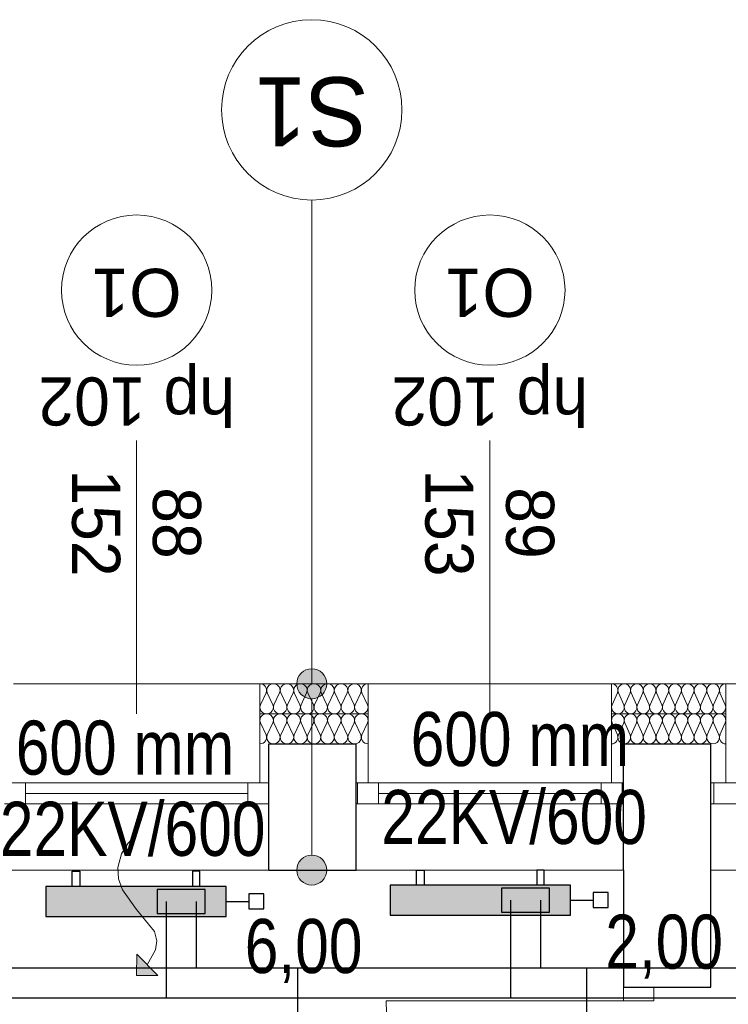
# Model space of a CAD drawing. Extents: x -440864 to -355682, y 13652 to 155872.
# Tile 32 of 179: x -428984 to -426627, y 36226 to 39502. Entities that reach past the tile are written whole.
import ezdxf
from ezdxf.lldxf.tags import DXFTag

# ---------------------------------------------------------------- set-up
doc = ezdxf.new("R2010")
doc.units = 0
doc.header["$MEASUREMENT"] = 0
for name, color, linetype in [('#podkład', 252, 'Continuous'), ('A-Okna', 252, 'Continuous'), ('Arch ocieplenie', 252, 'Continuous'), ('Arch opisy', 252, 'Continuous'), ('Inwent Izolacje', 252, 'Continuous'), ('IS_Armatura_podłączeniowa_grz._dolnozas.', 7, 'SOLID'), ('IS_Armatura_Therm', 7, 'SOLID'), ('IS_Grzejniki_Plan_rzut', 7, 'SOLID'), ('IS_Opisy_działek_Therm', 7, 'SOLID'), ('IS_Powrót', 5, 'DASH'), ('IS_Text_Armatury_Therm', 7, 'Continuous'), ('IS_Text_Odbiornikow_Therm', 7, 'Continuous'), ('IS_Zasilanie', 1, 'SOLID')]:
    doc.layers.add(name, color=color, linetype=linetype)
for name, color, linetype, lineweight in [('A-Okna_Nr_Pióra__9', 252, 'Continuous', 13), ('Arch ocieplenie_Nr_Pióra__9', 252, 'Continuous', 13), ('Arch opisy okien_Nr_Pióra__9', 252, 'Continuous', 13), ('Arch opisy_Nr_Pióra__1', 252, 'Continuous', 25), ('Arch opisy_Nr_Pióra__21', 252, 'Continuous', 9), ('Arch opisy_Nr_Pióra__9', 252, 'Continuous', 13), ('Arch wykończenie_Nr_Pióra__3', 252, 'Continuous', 18), ('Inwent Izolacje_Nr_Pióra__2', 252, 'Continuous', 13), ('INWENT. DRZWI_Nr_Pióra__5', 252, 'Continuous', 13), ('INWENT. OKNA_Nr_Pióra__21', 252, 'Continuous', 9), ('INWENT. OKNA_Nr_Pióra__5', 252, 'Continuous', 13), ('INWENT.ŚCIANY_Nr_Pióra__1', 252, 'Continuous', 25), ('INWENT.ŚCIANY_Nr_Pióra__2', 252, 'Continuous', 13), ('INWENT.ŚCIANY_Nr_Pióra__21', 252, 'Continuous', 9)]:
    doc.layers.add(name, color=color, linetype=linetype, lineweight=lineweight)
doc.styles.add('GENERATED_STYLE_10', font='arial.ttf')
doc.styles.add('GENERATED_STYLE_5', font='txt')
doc.styles.get("Standard").update_dxf_attribs({"font": 'arial.ttf', "width": 0.8, "bigfont": 'BIGFONT.SHX'})
tags = doc.linetypes.add('DASH', pattern=[15, 10, -5]).pattern_tags.tags
tags[6:7] = [DXFTag(74, 4), DXFTag(75, 0), DXFTag(340, '0'), DXFTag(46, 0.0), DXFTag(50, 0.0), DXFTag(44, 0.0), DXFTag(45, 0.0)]
tags[4:5] = [DXFTag(74, 4), DXFTag(75, 0), DXFTag(340, '0'), DXFTag(46, 0.0), DXFTag(50, 0.0), DXFTag(44, 0.0), DXFTag(45, 0.0)]
tags = doc.linetypes.add('SOLID', pattern=[10, 10, 0]).pattern_tags.tags
tags[6:7] = [DXFTag(74, 4), DXFTag(75, 0), DXFTag(340, '0'), DXFTag(46, 0.0), DXFTag(50, 0.0), DXFTag(44, 0.0), DXFTag(45, 0.0)]
tags[4:5] = [DXFTag(74, 4), DXFTag(75, 0), DXFTag(340, '0'), DXFTag(46, 0.0), DXFTag(50, 0.0), DXFTag(44, 0.0), DXFTag(45, 0.0)]

# ---------------------------------------------------------------- blocks, each defined once
blk = doc.blocks.new('Izolacja cieplna 14_22', base_point=(-427824.9, 37292.6))
at = {"layer": 'Arch ocieplenie_Nr_Pióra__9', "linetype": 'Continuous'}
for p, q in [((-428164.3, 37262.8), (-428183.1, 37222.4)), ((-428141.8, 37222.4), (-428160.6, 37262.8)), ((-428119.3, 37262.8), (-428138.1, 37222.4)), ((-428096.8, 37222.4), (-428115.6, 37262.8)), ((-428074.3, 37262.8), (-428093.1, 37222.4)), ((-428051.8, 37222.4), (-428070.6, 37262.8)), ((-428029.3, 37262.8), (-428048.1, 37222.4)), ((-428006.8, 37222.4), (-428025.6, 37262.8)), ((-427984.3, 37262.8), (-428003.1, 37222.4)), ((-427961.8, 37222.4), (-427980.6, 37262.8)), ((-427939.3, 37262.8), (-427958.1, 37222.4)), ((-427916.8, 37222.4), (-427935.6, 37262.8)), ((-427894.3, 37262.8), (-427913.1, 37222.4)), ((-427871.8, 37222.4), (-427890.6, 37262.8)), ((-427849.3, 37262.8), (-427868.1, 37222.4)), ((-427826.8, 37222.4), (-427845.6, 37262.8))]:
    blk.add_line(p, q, dxfattribs=at)
for centre, start_param, end_param in [((-428184.9, 37271.3), 2.7288, 4.712389), ((-428139.9, 37271.3), 2.7288, 6.695979), ((-428094.9, 37271.3), 2.7288, 6.695979), ((-428049.9, 37271.3), 2.7288, 6.695979), ((-428004.9, 37271.3), 2.7288, 6.695979), ((-427959.9, 37271.3), 2.7288, 6.695979), ((-427914.9, 37271.3), 2.7288, 6.695979), ((-427869.9, 37271.3), 2.7288, 6.695979), ((-427824.9, 37271.3), 4.712389, 6.695979), ((-428162.4, 37213.9), 5.870392, 9.837571), ((-428117.4, 37213.9), 5.870392, 9.837571), ((-428072.4, 37213.9), 5.870392, 9.837571), ((-428027.4, 37213.9), 5.870392, 9.837571), ((-427982.4, 37213.9), 5.870392, 9.837571), ((-427937.4, 37213.9), 5.870392, 9.837571), ((-427892.4, 37213.9), 5.870392, 9.837571), ((-427847.4, 37213.9), 5.870392, 9.837571)]:
    blk.add_ellipse(centre, major_axis=(-22.5, 0), ratio=0.945236, start_param=start_param, end_param=end_param, dxfattribs=at)
blk = doc.blocks.new('Izolacja cieplna 14_23', base_point=(-426634.9, 37292.6))
at = {"layer": 'Arch ocieplenie_Nr_Pióra__9', "linetype": 'Continuous'}
for p, q in [((-426995.6, 37262.8), (-427013.2, 37222.4)), ((-426974.5, 37222.4), (-426992.1, 37262.8)), ((-426953.4, 37262.8), (-426971, 37222.4)), ((-426932.3, 37222.4), (-426949.8, 37262.8)), ((-426911.2, 37262.8), (-426928.7, 37222.4)), ((-426890.1, 37222.4), (-426907.6, 37262.8)), ((-426868.9, 37262.8), (-426886.5, 37222.4)), ((-426847.8, 37222.4), (-426865.4, 37262.8)), ((-426826.7, 37262.8), (-426844.3, 37222.4)), ((-426805.6, 37222.4), (-426823.2, 37262.8)), ((-426784.5, 37262.8), (-426802.1, 37222.4)), ((-426763.4, 37222.4), (-426781, 37262.8)), ((-426742.3, 37262.8), (-426759.8, 37222.4)), ((-426721.2, 37222.4), (-426738.7, 37262.8)), ((-426700.1, 37262.8), (-426717.6, 37222.4)), ((-426678.9, 37222.4), (-426696.5, 37262.8)), ((-426657.8, 37262.8), (-426675.4, 37222.4)), ((-426636.7, 37222.4), (-426654.3, 37262.8))]:
    blk.add_line(p, q, dxfattribs=at)
for centre, start_param, end_param in [((-427014.9, 37271.3), 1.158004, 3.141593), ((-426972.7, 37271.3), 1.158004, 5.125183), ((-426930.5, 37271.3), 1.158004, 5.125183), ((-426888.3, 37271.3), 1.158004, 5.125183), ((-426846.1, 37271.3), 1.158004, 5.125183), ((-426803.8, 37271.3), 1.158004, 5.125183), ((-426761.6, 37271.3), 1.158004, 5.125183), ((-426719.4, 37271.3), 1.158004, 5.125183), ((-426677.2, 37271.3), 1.158004, 5.125183), ((-426634.9, 37271.3), 3.141593, 5.125182), ((-426993.8, 37213.9), 4.299595, 8.266775), ((-426951.6, 37213.9), 4.299595, 8.266775), ((-426909.4, 37213.9), 4.299595, 8.266775), ((-426867.2, 37213.9), 4.299595, 8.266775), ((-426824.9, 37213.9), 4.299595, 8.266775), ((-426782.7, 37213.9), 4.299595, 8.266775), ((-426740.5, 37213.9), 4.299595, 8.266775), ((-426698.3, 37213.9), 4.299595, 8.266775), ((-426656.1, 37213.9), 4.299595, 8.266775)]:
    blk.add_ellipse(centre, major_axis=(0, -21.3), ratio=0.992632, start_param=start_param, end_param=end_param, dxfattribs=at)
blk = doc.blocks.new('Izolacja cieplna 14_274', base_point=(-428184.9, 37092.6))
at = {"layer": 'Inwent Izolacje_Nr_Pióra__2', "linetype": 'Continuous'}
for p, q in [((-428183.1, 37162.8), (-428164.3, 37122.4)), ((-428160.6, 37122.4), (-428141.8, 37162.8)), ((-428138.1, 37162.8), (-428119.3, 37122.4)), ((-428115.6, 37122.4), (-428096.8, 37162.8)), ((-428093.1, 37162.8), (-428074.3, 37122.4)), ((-428070.6, 37122.4), (-428051.8, 37162.8)), ((-428048.1, 37162.8), (-428029.3, 37122.4)), ((-428025.6, 37122.4), (-428006.8, 37162.8)), ((-428003.1, 37162.8), (-427984.3, 37122.4)), ((-427980.6, 37122.4), (-427961.8, 37162.8)), ((-427958.1, 37162.8), (-427939.3, 37122.4)), ((-427935.6, 37122.4), (-427916.8, 37162.8)), ((-427913.1, 37162.8), (-427894.3, 37122.4)), ((-427890.6, 37122.4), (-427871.8, 37162.8)), ((-427868.1, 37162.8), (-427849.3, 37122.4)), ((-427845.6, 37122.4), (-427826.8, 37162.8))]:
    blk.add_line(p, q, dxfattribs=at)
for centre, start_param, end_param in [((-428162.4, 37171.3), 5.870392, 9.837571), ((-428117.4, 37171.3), 5.870392, 9.837571), ((-428072.4, 37171.3), 5.870392, 9.837571), ((-428027.4, 37171.3), 5.870392, 9.837571), ((-427982.4, 37171.3), 5.870392, 9.837571), ((-427937.4, 37171.3), 5.870392, 9.837571), ((-427892.4, 37171.3), 5.870392, 9.837571), ((-427847.4, 37171.3), 5.870392, 9.837571), ((-428184.9, 37113.9), 4.712389, 6.695979), ((-428139.9, 37113.9), 2.7288, 6.695979), ((-428094.9, 37113.9), 2.7288, 6.695979), ((-428049.9, 37113.9), 2.7288, 6.695979), ((-428004.9, 37113.9), 2.7288, 6.695979), ((-427959.9, 37113.9), 2.7288, 6.695979), ((-427914.9, 37113.9), 2.7288, 6.695979), ((-427869.9, 37113.9), 2.7288, 6.695979), ((-427824.9, 37113.9), 2.7288, 4.712389)]:
    blk.add_ellipse(centre, major_axis=(22.5, 0), ratio=0.945236, start_param=start_param, end_param=end_param, dxfattribs=at)
blk = doc.blocks.new('Izolacja cieplna 14_275', base_point=(-427014.9, 37092.6))
at = {"layer": 'Inwent Izolacje_Nr_Pióra__2', "linetype": 'Continuous'}
for p, q in [((-427013.2, 37162.8), (-426995.6, 37122.4)), ((-426992.1, 37122.4), (-426974.5, 37162.8)), ((-426971, 37162.8), (-426953.4, 37122.4)), ((-426949.8, 37122.4), (-426932.3, 37162.8)), ((-426928.7, 37162.8), (-426911.2, 37122.4)), ((-426907.6, 37122.4), (-426890.1, 37162.8)), ((-426886.5, 37162.8), (-426868.9, 37122.4)), ((-426865.4, 37122.4), (-426847.8, 37162.8)), ((-426844.3, 37162.8), (-426826.7, 37122.4)), ((-426823.2, 37122.4), (-426805.6, 37162.8)), ((-426802.1, 37162.8), (-426784.5, 37122.4)), ((-426781, 37122.4), (-426763.4, 37162.8)), ((-426759.8, 37162.8), (-426742.3, 37122.4)), ((-426738.7, 37122.4), (-426721.2, 37162.8)), ((-426717.6, 37162.8), (-426700.1, 37122.4)), ((-426696.5, 37122.4), (-426678.9, 37162.8)), ((-426675.4, 37162.8), (-426657.8, 37122.4)), ((-426654.3, 37122.4), (-426636.7, 37162.8))]:
    blk.add_line(p, q, dxfattribs=at)
for centre, start_param, end_param in [((-426993.8, 37171.3), 4.299595, 8.266775), ((-426951.6, 37171.3), 4.299595, 8.266775), ((-426909.4, 37171.3), 4.299595, 8.266775), ((-426867.2, 37171.3), 4.299595, 8.266775), ((-426824.9, 37171.3), 4.299595, 8.266775), ((-426782.7, 37171.3), 4.299595, 8.266775), ((-426740.5, 37171.3), 4.299595, 8.266775), ((-426698.3, 37171.3), 4.299595, 8.266775), ((-426656.1, 37171.3), 4.299595, 8.266775), ((-427014.9, 37113.9), 3.141593, 5.125182), ((-426972.7, 37113.9), 1.158004, 5.125183), ((-426930.5, 37113.9), 1.158004, 5.125183), ((-426888.3, 37113.9), 1.158004, 5.125183), ((-426846.1, 37113.9), 1.158004, 5.125183), ((-426803.8, 37113.9), 1.158004, 5.125183), ((-426761.6, 37113.9), 1.158004, 5.125183), ((-426719.4, 37113.9), 1.158004, 5.125183), ((-426677.2, 37113.9), 1.158004, 5.125183), ((-426634.9, 37113.9), 1.158004, 3.141593)]:
    blk.add_ellipse(centre, major_axis=(0, 21.3), ratio=0.992632, start_param=start_param, end_param=end_param, dxfattribs=at)
blk = doc.blocks.new('Krzywa_9', base_point=(-428594.9, 36792.6))
at = {"layer": 'A-Okna_Nr_Pióra__9', "linetype": 'Continuous'}
blk.add_hatch(color=256, dxfattribs=at).paths.add_polyline_path([(-428594.9, 36322), (-428594.5, 36392.7), (-428524.2, 36321.6)], flags=0)
for p, q in [((-428594.9, 36322), (-428594.5, 36392.7)), ((-428594.5, 36392.7), (-428524.2, 36321.6)), ((-428594.9, 36322), (-428524.2, 36321.6))]:
    blk.add_line(p, q, dxfattribs=at)
at = {"layer": 'A-Okna_Nr_Pióra__9', "linetype": 'Continuous', "flags": 128}
blk.add_lwpolyline([(-428594.9, 36792.6), (-428624.1, 36761.5), (-428645.4, 36726.4), (-428657.6, 36681.7), (-428655, 36643), (-428642.1, 36606.5), (-428594.9, 36542), (-428535.3, 36468.7), (-428528.2, 36436.7), (-428532.2, 36406.9), (-428559.4, 36357.2)], dxfattribs=at)
blk = doc.blocks.new('Linia_40', base_point=(-428012.4, 36672.6))
at = {"layer": 'Arch opisy_Nr_Pióra__21', "linetype": 'Continuous'}
for points in [[(-427962.4, 37292.6), (-427966.2, 37311.7), (-427977.1, 37328), (-427993.3, 37338.8), (-428012.4, 37342.6), (-428031.6, 37338.8), (-428047.8, 37328), (-428058.6, 37311.7), (-428062.4, 37292.6), (-428058.6, 37273.5), (-428047.8, 37257.3), (-428031.6, 37246.4), (-428012.4, 37242.6), (-427993.3, 37246.4), (-427977.1, 37257.3), (-427966.2, 37273.5)], [(-427962.4, 36672.6), (-427966.2, 36691.7), (-427977.1, 36708), (-427993.3, 36718.8), (-428012.4, 36722.6), (-428031.6, 36718.8), (-428047.8, 36708), (-428058.6, 36691.7), (-428062.4, 36672.6), (-428058.6, 36653.5), (-428047.8, 36637.3), (-428031.6, 36626.4), (-428012.4, 36622.6), (-427993.3, 36626.4), (-427977.1, 36637.3), (-427966.2, 36653.5)]]:
    blk.add_hatch(color=256, dxfattribs=at).paths.add_polyline_path(points, flags=0)
blk.add_line((-428012.4, 36722.6), (-428012.4, 37242.6), dxfattribs=at)
for centre in [(-428012.4, 37292.6), (-428012.4, 36672.6)]:
    blk.add_circle(centre, 50, dxfattribs=at)
blk = doc.blocks.new('Linia_41', base_point=(-428012.4, 37292.6))
at = {"layer": 'Arch opisy_Nr_Pióra__21', "linetype": 'Continuous'}
blk.add_line((-428012.4, 37292.6), (-428012.4, 38902.4), dxfattribs=at)
blk.add_circle((-428012.4, 39202.4), 300, dxfattribs=at)
blk = doc.blocks.new('parter')
at = {"layer": 'Arch opisy_Nr_Pióra__9', "color": 252, "linetype": 'Continuous'}
for centre in [(-428594.9, 38602.6), (-427419.9, 38602.6)]:
    blk.add_circle(centre, 250, dxfattribs=at)
at = {"layer": 'Arch wykończenie_Nr_Pióra__3', "color": 252, "linetype": 'Continuous'}
for p, q in [((-428184.9, 36962.6), (-428184.9, 37292.6)), ((-427824.9, 37292.6), (-428184.9, 37292.6)), ((-427824.9, 37292.6), (-427824.9, 36962.6)), ((-427014.9, 37292.6), (-427014.9, 36962.6)), ((-426634.9, 37292.6), (-427014.9, 37292.6)), ((-426634.9, 37292.6), (-426634.9, 36962.6))]:
    blk.add_line(p, q, dxfattribs=at)
at = {"layer": 'INWENT. DRZWI_Nr_Pióra__5', "color": 252, "linetype": 'Continuous'}
for p, q in [((-426974.9, 36282.6), (-426974.9, 36237.6)), ((-426874.9, 36237.6), (-426874.9, 36282.6)), ((-426974.9, 36237.6), (-427764.9, 36237.6)), ((-426974.9, 36237.6), (-426874.9, 36237.6))]:
    blk.add_line(p, q, dxfattribs=at)
blk.add_arc((-426974.9, 36237.6), 790, 180, 270, dxfattribs=at)
at = {"layer": 'INWENT. OKNA_Nr_Pióra__5', "color": 252, "linetype": 'Continuous'}
for p, q in [((-428594.9, 37192.6), (-428594.9, 38102.6)), ((-427419.9, 37192.6), (-427419.9, 38102.6)), ((-428154.9, 36962.6), (-429034.9, 36962.6)), ((-428964.9, 36892.6), (-428964.9, 36962.6)), ((-428224.9, 36892.6), (-428224.9, 36962.6)), ((-428154.9, 36892.6), (-428154.9, 36962.6)), ((-426974.9, 36962.6), (-427864.9, 36962.6)), ((-427859.9, 36892.6), (-427859.9, 36962.6)), ((-427789.9, 36892.6), (-427789.9, 36962.6)), ((-427049.9, 36892.6), (-427049.9, 36962.6)), ((-426979.9, 36892.6), (-426979.9, 36962.6)), ((-425784.9, 36962.6), (-426684.9, 36962.6)), ((-426674.9, 36892.6), (-426674.9, 36962.6)), ((-428224.9, 36927.6), (-428964.9, 36927.6)), ((-427049.9, 36927.6), (-427789.9, 36927.6)), ((-428154.9, 36892.6), (-429034.9, 36892.6)), ((-426974.9, 36892.6), (-427864.9, 36892.6)), ((-425784.9, 36892.6), (-426684.9, 36892.6))]:
    blk.add_line(p, q, dxfattribs=at)
at = {"layer": 'INWENT.ŚCIANY_Nr_Pióra__1', "color": 252, "linetype": 'Continuous'}
for p, q in [((-428154.9, 36672.6), (-428154.9, 37092.6)), ((-428154.9, 37092.6), (-427864.9, 37092.6)), ((-427864.9, 36672.6), (-427864.9, 37092.6)), ((-426974.9, 36672.6), (-426974.9, 37092.6)), ((-426974.9, 37092.6), (-426684.9, 37092.6)), ((-426684.9, 36672.6), (-426684.9, 37092.6)), ((-428154.9, 36672.6), (-427864.9, 36672.6)), ((-426974.9, 36672.6), (-426974.9, 36282.6)), ((-426684.9, 36282.6), (-426684.9, 36672.6)), ((-426974.9, 36282.6), (-426684.9, 36282.6))]:
    blk.add_line(p, q, dxfattribs=at)
at = {"layer": 'INWENT.ŚCIANY_Nr_Pióra__2', "color": 252, "linetype": 'Continuous'}
for p, q in [((-428184.9, 37192.6), (-427824.9, 37192.6)), ((-427014.9, 37192.6), (-426634.9, 37192.6))]:
    blk.add_line(p, q, dxfattribs=at)
at = {"layer": 'INWENT.ŚCIANY_Nr_Pióra__21', "color": 252, "linetype": 'Continuous'}
for p, q in [((-429004.9, 37292.6), (-428184.9, 37292.6)), ((-427824.9, 37292.6), (-427014.9, 37292.6)), ((-426634.9, 37292.6), (-425834.9, 37292.6)), ((-429034.9, 36672.6), (-428154.9, 36672.6)), ((-427864.9, 36672.6), (-426974.9, 36672.6)), ((-426684.9, 36672.6), (-425784.9, 36672.6))]:
    blk.add_line(p, q, dxfattribs=at)
at = {"layer": 'A-Okna', "color": 252, "linetype": 'Continuous', "lineweight": 13}
blk.add_blockref('Krzywa_9', (-428594.9, 36792.6), dxfattribs=at)
at = {"layer": 'Arch ocieplenie', "color": 252, "linetype": 'Continuous', "lineweight": 13}
for name, p in [('Izolacja cieplna 14_22', (-427824.9, 37292.6)), ('Izolacja cieplna 14_23', (-426634.9, 37292.6))]:
    blk.add_blockref(name, p, dxfattribs=at)
at = {"layer": 'Arch opisy', "color": 252, "linetype": 'Continuous'}
for name, p in [('Linia_41', (-428012.4, 37292.6)), ('Linia_40', (-428012.4, 36672.6))]:
    blk.add_blockref(name, p, dxfattribs=at)
at = {"layer": 'Inwent Izolacje', "color": 252, "linetype": 'Continuous', "lineweight": 13}
for name, p in [('Izolacja cieplna 14_274', (-428184.9, 37092.6)), ('Izolacja cieplna 14_275', (-427014.9, 37092.6))]:
    blk.add_blockref(name, p, dxfattribs=at)
at = {"layer": 'Arch opisy okien_Nr_Pióra__9', "color": 252, "linetype": 'Continuous', "char_height": 160, "attachment_point": 2, "rotation": 180, "style": 'GENERATED_STYLE_10'}
for insert in [(-428594.9, 38513.5), (-427419.9, 38513.5)]:
    blk.add_mtext('{O1}', dxfattribs=dict(at, insert=insert))
at = {"layer": 'Arch opisy_Nr_Pióra__1', "color": 252, "linetype": 'Continuous', "insert": (-428012.4, 39081), "char_height": 230, "attachment_point": 2, "rotation": 180, "style": 'GENERATED_STYLE_5'}
blk.add_mtext('{S1}', dxfattribs=at)
at = {"layer": 'INWENT. OKNA_Nr_Pióra__21', "color": 252, "linetype": 'Continuous', "char_height": 160, "attachment_point": 2, "rotation": 180, "style": 'GENERATED_STYLE_5'}
for insert in [(-428594.9, 38152), (-427419.9, 38152)]:
    blk.add_mtext('{hp 102}', dxfattribs=dict(at, insert=insert))
at = {"layer": 'INWENT. OKNA_Nr_Pióra__21', "color": 252, "linetype": 'Continuous', "char_height": 160, "width": 709.227, "attachment_point": 2, "rotation": 270, "line_spacing_factor": 1.007581, "style": 'GENERATED_STYLE_5'}
for s, insert in [('{88\\P152}', (-428380.8, 37827.6)), ('{89\\P153}', (-427205.8, 37827.6))]:
    blk.add_mtext(s, dxfattribs=dict(at, insert=insert))

msp = doc.modelspace()

# ---------------------------------------------------------------- block references
at = {"layer": '#podkład', "color": 3, "lineweight": 50}
msp.add_blockref('parter', (0, 0), dxfattribs=at)

# ---------------------------------------------------------------- next in the draw order: hatches: boundary and pattern name
at = {"layer": 'IS_Grzejniki_Plan_rzut', "ltscale": 10}
for points in [[(-428296.8, 36618.5), (-428896.8, 36618.5), (-428896.8, 36518.5), (-428296.8, 36518.5)], [(-427151.3, 36622.6), (-427751.3, 36622.6), (-427751.3, 36522.6), (-427151.3, 36522.6)]]:
    msp.add_hatch(color=253, dxfattribs=at).paths.add_polyline_path(points)

# ---------------------------------------------------------------- next in the draw order: linework, layer by layer
at = {"layer": 'IS_Armatura_podłączeniowa_grz._dolnozas.', "ltscale": 10}
for p, q in [((-428366.8, 36608.5), (-428526.8, 36608.5)), ((-428526.8, 36608.5), (-428526.8, 36528.5)), ((-428366.8, 36528.5), (-428366.8, 36608.5)), ((-428366.8, 36608.5), (-428366.8, 36608.5)), ((-427221.3, 36612.6), (-427381.3, 36612.6)), ((-427381.3, 36612.6), (-427381.3, 36532.6)), ((-427221.3, 36532.6), (-427221.3, 36612.6)), ((-427221.3, 36612.6), (-427221.3, 36612.6)), ((-427381.3, 36532.6), (-427221.3, 36532.6)), ((-428526.8, 36528.5), (-428366.8, 36528.5))]:
    msp.add_line(p, q, dxfattribs=at)
at = {"layer": 'IS_Armatura_Therm', "lineweight": 30, "ltscale": 10}
for p, q in [((-428296.8, 36568.5), (-428221.8, 36568.5)), ((-428171.8, 36593.5), (-428221.8, 36593.5)), ((-428221.8, 36593.5), (-428221.8, 36543.5)), ((-428171.8, 36543.5), (-428171.8, 36593.5)), ((-427151.3, 36572.6), (-427076.3, 36572.6)), ((-427026.3, 36597.6), (-427076.3, 36597.6)), ((-427076.3, 36597.6), (-427076.3, 36547.6)), ((-427026.3, 36547.6), (-427026.3, 36597.6)), ((-428221.8, 36543.5), (-428171.8, 36543.5)), ((-427076.3, 36547.6), (-427026.3, 36547.6))]:
    msp.add_line(p, q, dxfattribs=at)
at = {"layer": 'IS_Grzejniki_Plan_rzut', "ltscale": 10}
for p, q in [((-428809.3, 36618.5), (-428809.3, 36668.5)), ((-428809.3, 36668.5), (-428784.3, 36668.5)), ((-428784.3, 36668.5), (-428784.3, 36618.5)), ((-428384.3, 36668.5), (-428409.3, 36668.5)), ((-428409.3, 36668.5), (-428409.3, 36618.5)), ((-428384.3, 36618.5), (-428384.3, 36668.5)), ((-427663.8, 36622.6), (-427663.8, 36672.6)), ((-427663.8, 36672.6), (-427638.8, 36672.6)), ((-427638.8, 36672.6), (-427638.8, 36622.6)), ((-427238.8, 36672.6), (-427263.8, 36672.6)), ((-427263.8, 36672.6), (-427263.8, 36622.6)), ((-427238.8, 36622.6), (-427238.8, 36672.6)), ((-428296.8, 36618.5), (-428896.8, 36618.5)), ((-428896.8, 36618.5), (-428896.8, 36518.5)), ((-428296.8, 36518.5), (-428296.8, 36618.5)), ((-428296.8, 36618.5), (-428296.8, 36618.5)), ((-427151.3, 36622.6), (-427751.3, 36622.6)), ((-427751.3, 36622.6), (-427751.3, 36522.6)), ((-427151.3, 36522.6), (-427151.3, 36622.6)), ((-427151.3, 36622.6), (-427151.3, 36622.6)), ((-428896.8, 36518.5), (-428296.8, 36518.5)), ((-427751.3, 36522.6), (-427151.3, 36522.6))]:
    msp.add_line(p, q, dxfattribs=at)
at = {"layer": 'IS_Opisy_działek_Therm', "ltscale": 10}
for p, q in [((-428060.2, 36347), (-428060.2, 35482)), ((-427098.7, 36347), (-427098.7, 35442))]:
    msp.add_line(p, q, dxfattribs=at)
at = {"layer": 'IS_Powrót', "lineweight": 30, "ltscale": 10}
for p, q in [((-428396.8, 36568.5), (-428396.8, 36347)), ((-427251.3, 36572.6), (-427251.3, 36347)), ((-429573.2, 36347), (-428396.8, 36347)), ((-428396.8, 36347), (-427251.3, 36347)), ((-427251.3, 36347), (-426035, 36347))]:
    msp.add_line(p, q, dxfattribs=at)
at = {"layer": 'IS_Zasilanie', "lineweight": 30, "ltscale": 10}
for p, q in [((-428496.8, 36568.5), (-428496.8, 36247)), ((-427351.3, 36572.6), (-427351.3, 36247)), ((-429473.2, 36247), (-428496.8, 36247)), ((-428496.8, 36247), (-427351.3, 36247)), ((-427351.3, 36247), (-426135, 36247))]:
    msp.add_line(p, q, dxfattribs=at)

# ---------------------------------------------------------------- next in the draw order: texts
at = {"layer": 'IS_Text_Armatury_Therm', "linetype": 'SOLID', "ltscale": 10, "char_height": 180, "attachment_point": 9}
for s, insert in [('\\fArial|b0|i0;6,00  ', (-427843.8, 36296.5)), ('\\fArial|b0|i0;2,00  ', (-426644.4, 36310.9))]:
    msp.add_mtext(s, dxfattribs=dict(at, insert=insert))
at = {"layer": 'IS_Text_Odbiornikow_Therm', "linetype": 'SOLID', "ltscale": 10, "char_height": 180}
for s, insert, attachment_point in [('\\fArial|b0|i0;600 mm', (-426956.7, 37198.8), 3), ('\\fArial|b0|i0;600 mm', (-428270.4, 37170.1), 3), ('\\fArial|b0|i0;22KV/600', (-427781, 36939.4), 1), ('\\fArial|b0|i0;22KV/600', (-429049.9, 36900), 1)]:
    msp.add_mtext(s, dxfattribs=dict(at, insert=insert, attachment_point=attachment_point))

doc.saveas('drawing.dxf')
